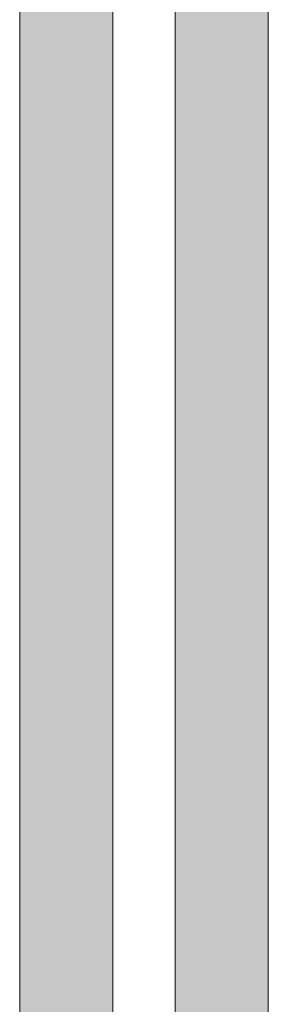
# Model space of a CAD drawing. Header units: millimetres. Extents: x -3388 to 301539, y -5590 to 54660.
# Tile 103 of 216: x 53585 to 53685, y 21578 to 21974. Entities that reach past the tile are written whole.
import ezdxf

# ---------------------------------------------------------------- set-up
doc = ezdxf.new("R2010")
doc.units = ezdxf.units.MM
doc.layers.add('A-GLAZ-CURT', color=52, linetype='Continuous', lineweight=9)
doc.layers.add('A-GLAZ-CWMG', color=51, linetype='Continuous', lineweight=9)

# ---------------------------------------------------------------- blocks, each defined once
blk = doc.blocks.new('System Panel - Glazed-2523557-4e verdieping - bouwdeel 3_ 4_ 5')
at = {"layer": 'A-GLAZ-CURT', "lineweight": 13}
for p, q in [((1822.5, 12.5), (-1822.5, 12.5)), ((-1822.5, -12.5), (1822.5, -12.5))]:
    blk.add_line(p, q, dxfattribs=at)
blk = doc.blocks.new('Rectangular Mullion - 100x40 alu-2523556-4e verdieping - bouwdeel 3_ 4_ 5')
at = {"layer": 'A-GLAZ-CWMG'}
h = blk.add_hatch(color=256, dxfattribs=at)
h.paths.add_polyline_path([(53622.5, 20265), (53622.5, 23910), (53585, 23910), (53585, 20265)], flags=0)
h.paths.add_polyline_path([(53685, 20265), (53685, 23910), (53647.5, 23910), (53647.5, 20265)], flags=0)
for p, q in [((53585, 20265), (53585, 23910)), ((53685, 20265), (53685, 23910))]:
    blk.add_line(p, q, dxfattribs=at)

msp = doc.modelspace()

# ---------------------------------------------------------------- block references
at = {"layer": 'A-GLAZ-CURT', "rotation": 270}
msp.add_blockref('System Panel - Glazed-2523557-4e verdieping - bouwdeel 3_ 4_ 5', (53635, 22087.5), dxfattribs=at)
at = {"layer": 'A-GLAZ-CWMG'}
msp.add_blockref('Rectangular Mullion - 100x40 alu-2523556-4e verdieping - bouwdeel 3_ 4_ 5', (0, 0), dxfattribs=at)

doc.saveas('drawing.dxf')
